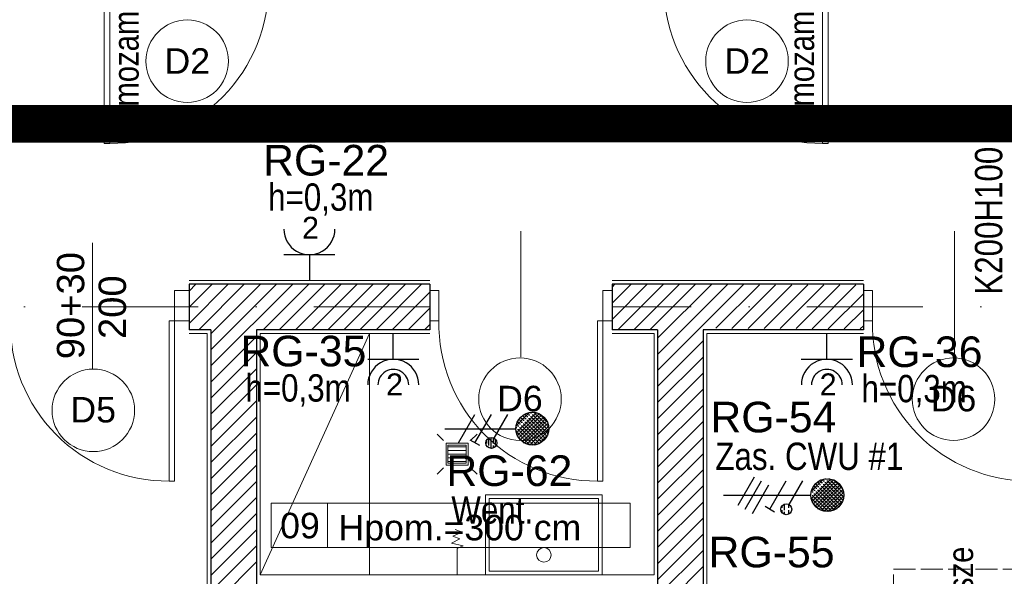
# Model space of a CAD drawing. Header units: metres. Extents: x 10441 to 19716, y -6570 to 1447.
# Tile 28 of 57: x 15656 to 16196, y -3956 to -3650. Entities that reach past the tile are written whole.
import ezdxf
from ezdxf.enums import TextEntityAlignment as Align

# ---------------------------------------------------------------- set-up
doc = ezdxf.new("R2010")
doc.units = ezdxf.units.M
doc.header["$MEASUREMENT"] = 0
doc.linetypes.add('ACAD_ISO02W100', pattern=[15, 12, -3])
doc.linetypes.add('DASHDOT', pattern=[25.4, 12.7, -6.35, 0, -6.35])
for name, color, linetype, lineweight in [('#elektryczne', 8, 'Continuous', 20), ('0A_WYPOSAZENIE', 8, 'Continuous', 5), ('A_DRZWI', 8, 'Continuous', 5), ('A_HACZE', 8, 'Continuous', 5), ('A_OPISY', 8, 'Continuous', 18), ('A_OSIE', 8, 'Continuous', 13), ('A_OZACZENIE DRZWI', 8, 'Continuous', 13), ('A_OZNACZENIA OKIEN', 8, 'Continuous', 13), ('A_PROJEKTOWANE ŚCIANY MUROWANE NOŚNE', 8, 'Continuous', 30), ('A_TABELKI POM.', 8, 'Continuous', 20), ('A_TYNK', 8, 'Continuous', 5), ('A_WYMIARY WEWNETRZNE', 8, 'Continuous', 18), ('A_WYPOSAZENIE', 8, 'Continuous', 5), ('A_WYPOSAŻENIE SANITARNE', 8, 'Continuous', 5), ('EB_obwody', 8, 'Continuous', 13)]:
    doc.layers.add(name, color=color, linetype=linetype, lineweight=lineweight)
doc.layers.add('_UWAGI', color=8, linetype='Continuous', lineweight=70, plot=False)
for name, color, linetype in [('A_PPOŻ', 8, 'Continuous'), ('EB_gniazda', 1, 'Continuous'), ('EB_trasa kablowa', 150, 'Continuous')]:
    doc.layers.add(name, color=color, linetype=linetype)
doc.styles.add('ARIAL', font='arial.ttf')
doc.styles.add('GENERATED_STYLE_2', font='ARIALN.TTF')
doc.styles.add('m1_romans', font='romans.shx', dxfattribs={"width": 0.8})
doc.styles.add('opisy okien', font='txt', dxfattribs={"height": 15})

# ---------------------------------------------------------------- blocks, each defined once
blk = doc.blocks.new('A$C2DA918A7')
at = {"layer": 'A_OZACZENIE DRZWI'}
blk.add_line((-34.51165960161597, 1.11734898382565e-05), (34.51165960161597, -1.11734898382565e-05), dxfattribs=at)
at = {"layer": 'A_OZACZENIE DRZWI', "ltscale": 0.1, "style": 'm1_romans', "width": 0.8}
blk.add_attdef('SZEROKOSC', text='', height=9.999999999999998, rotation=359.9999866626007, dxfattribs=at).set_placement((0, 0), align=Align.BOTTOM_CENTER)
blk.add_attdef('WYSOKOSC', text='', height=9.999999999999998, rotation=359.9999866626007, dxfattribs=at).set_placement((-0.8503443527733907, -3.39353739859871), align=Align.TOP_CENTER)
blk = doc.blocks.new('podkład')
at = {"layer": '0A_WYPOSAZENIE', "color": 8}
for points in [[(11729.41100705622, -1666.199145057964), (11729.41100705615, -1710.19914505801), (11793.41100705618, -1710.19914505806), (11793.41100705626, -1666.199145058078)], [(11731.41100705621, -1668.199145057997), (11731.41100705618, -1708.199145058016), (11791.41100705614, -1708.199145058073), (11791.41100705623, -1668.199145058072)]]:
    blk.add_lwpolyline(points, close=True, dxfattribs=at)
blk.add_circle((11761.41100705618, -1699.199145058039), 4, dxfattribs=at)
at = {"layer": '_UWAGI', "color": 8, "linetype": 'ACAD_ISO02W100', "lineweight": 5}
for p, q in [((11953.18275436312, -1827.042915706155), (11953.18275436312, -1707.042915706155)), ((11953.18275436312, -1707.042915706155), (12023.18275436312, -1707.042915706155))]:
    blk.add_line(p, q, dxfattribs=at)
at = {"layer": 'A_DRZWI', "color": 8, "ltscale": 2}
for points in [[(11520.28646086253, -1473.452181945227), (11523.28646086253, -1473.452181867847), (11523.286458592, -1385.452181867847), (11520.286458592, -1385.452181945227)], [(11917.28645296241, -1473.452181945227), (11914.28645296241, -1473.452181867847), (11914.28645523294, -1385.452181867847), (11917.28645523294, -1385.452181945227)], [(11558.78648883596, -1554.206766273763), (11566.78649171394, -1554.20676619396), (11566.78648533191, -1570.706766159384), (11558.78648245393, -1570.706766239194)], [(11698.79359594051, -1554.206680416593), (11703.79359594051, -1554.206683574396), (11703.79357917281, -1570.706685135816), (11698.79357917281, -1570.70668197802)], [(11793.79359626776, -1554.206741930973), (11798.79359626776, -1554.206745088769), (11798.79357920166, -1570.706745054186), (11793.79357920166, -1570.706741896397)], [(11936.60305657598, -1554.206871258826), (11941.60305657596, -1554.206855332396), (11941.60310278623, -1570.70685689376), (11936.60310278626, -1570.706872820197)], [(11558.7864801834, -1658.706766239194), (11555.7864801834, -1658.706766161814), (11555.78648245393, -1570.706766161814), (11558.78648245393, -1570.706766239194)], [(11793.79351994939, -1658.706741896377), (11790.79351994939, -1658.706739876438), (11790.79357920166, -1570.706739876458), (11793.79357920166, -1570.706741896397)]]:
    blk.add_lwpolyline(points, close=True, dxfattribs=at)
for centre, radius, start, end in [((11523.98513472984, -1387.107585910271), 86.3171991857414, 269.5362280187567, 1.09889581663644), ((11913.5877790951, -1387.107585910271), 86.31719918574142, 178.9011041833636, 270.4637719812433), ((11555.08780631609, -1572.362170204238), 86.31719918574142, 178.9011041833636, 270.4637719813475), ((11790.09490199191, -1572.362143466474), 86.31719918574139, 178.9010670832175, 270.4637348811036), ((12027.90443192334, -1572.361985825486), 86.3171991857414, 178.9012857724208, 270.4639535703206)]:
    blk.add_arc(centre, radius, start, end, dxfattribs=at)
at = {"layer": 'A_HACZE', "color": 8, "linetype": 'Continuous'}
for p, q in [((11588.25567796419, -1550.699123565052), (11566.78648823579, -1572.168313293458)), ((11579.41684319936, -1550.699123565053), (11566.78648823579, -1563.329478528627)), ((11570.57800843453, -1550.699123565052), (11566.78648823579, -1554.490643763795)), ((11597.09451272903, -1550.699123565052), (11572.09451272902, -1575.699123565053)), ((11623.61101702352, -1550.699123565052), (11578.78648852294, -1595.523652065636)), ((11614.77218225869, -1550.699123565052), (11578.78648852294, -1586.684817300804)), ((11605.93334749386, -1550.699123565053), (11578.78648852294, -1577.845982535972)), ((11632.44985178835, -1550.699123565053), (11607.44985178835, -1575.699123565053)), ((11641.28868655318, -1550.699123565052), (11616.28868655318, -1575.699123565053)), ((11650.12752131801, -1550.699123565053), (11625.12752131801, -1575.699123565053)), ((11658.96635608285, -1550.699123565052), (11633.96635608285, -1575.699123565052)), ((11667.80519084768, -1550.699123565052), (11642.80519084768, -1575.699123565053)), ((11676.64402561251, -1550.699123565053), (11651.64402561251, -1575.699123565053)), ((11685.48286037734, -1550.699123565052), (11660.48286037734, -1575.699123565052)), ((11694.32169514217, -1550.699123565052), (11669.32169514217, -1575.699123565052)), ((11698.79359594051, -1555.066057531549), (11678.16052990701, -1575.699123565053)), ((11800.3826301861, -1550.704205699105), (11798.79359626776, -1552.293239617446)), ((11809.19328623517, -1550.732384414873), (11798.79359626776, -1561.132074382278)), ((11818.00394228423, -1550.76056313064), (11798.79359626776, -1569.97090914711)), ((11826.8145983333, -1550.788741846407), (11801.90421661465, -1575.699123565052)), ((11835.62525438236, -1550.816920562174), (11810.74305137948, -1575.699123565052)), ((11844.43591043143, -1550.845099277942), (11819.58188614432, -1575.699123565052)), ((11853.24656648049, -1550.87327799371), (11823.78648852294, -1580.333355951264)), ((11862.05722252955, -1550.901456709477), (11823.78648852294, -1589.172190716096)), ((11870.86787857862, -1550.929635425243), (11823.78648852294, -1598.011025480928)), ((11879.67853462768, -1550.957814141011), (11855.76371241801, -1574.87263635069)), ((11888.48919067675, -1550.985992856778), (11864.5605721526, -1574.914611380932)), ((11897.29984672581, -1551.014171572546), (11873.35743188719, -1574.956586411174)), ((11906.11050277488, -1551.042350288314), (11882.15429162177, -1574.998561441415)), ((11914.92115882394, -1551.070529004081), (11890.95115135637, -1575.040536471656)), ((11923.73181487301, -1551.098707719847), (11899.74801109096, -1575.082511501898)), ((11932.54247092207, -1551.126886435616), (11908.54487082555, -1575.12448653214)), ((11936.60095444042, -1555.907237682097), (11917.34173056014, -1575.166461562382)), ((11698.79359594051, -1563.90489229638), (11686.99936467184, -1575.699123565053)), ((11936.60346498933, -1564.743561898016), (11926.13859029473, -1575.208436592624)), ((11698.79359594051, -1572.743727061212), (11695.83819943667, -1575.699123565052)), ((11936.60597553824, -1573.579886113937), (11934.93545002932, -1575.250411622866)), ((11603.78648852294, -1579.362486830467), (11578.78648852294, -1604.362486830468)), ((11848.79343245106, -1581.842916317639), (11823.78648852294, -1606.84986024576)), ((11603.78648852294, -1588.201321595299), (11578.78648852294, -1613.2013215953)), ((11848.79327971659, -1590.681903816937), (11823.78648852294, -1615.688695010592)), ((11603.78648852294, -1597.040156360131), (11578.78648852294, -1622.040156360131)), ((11848.79312698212, -1599.520891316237), (11823.78648852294, -1624.527529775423)), ((11603.78648852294, -1605.878991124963), (11578.78648852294, -1630.878991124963)), ((11848.79297424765, -1608.359878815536), (11823.78648852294, -1633.366364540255)), ((11603.78648852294, -1614.717825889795), (11578.78648852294, -1639.717825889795)), ((11848.79282151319, -1617.198866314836), (11823.78648852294, -1642.205199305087)), ((11603.78648852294, -1623.556660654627), (11578.78648852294, -1648.556660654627)), ((11848.79266877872, -1626.037853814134), (11823.78648852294, -1651.044034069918)), ((11603.78648852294, -1632.395495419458), (11578.78648852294, -1657.395495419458)), ((11848.79251604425, -1634.876841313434), (11823.78648852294, -1659.882868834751)), ((11603.78648852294, -1641.23433018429), (11578.78648852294, -1666.234330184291)), ((11848.79236330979, -1643.715828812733), (11823.78648852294, -1668.721703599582)), ((11603.78648852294, -1650.073164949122), (11578.78648852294, -1675.073164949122)), ((11848.79221057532, -1652.554816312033), (11823.78648852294, -1677.560538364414)), ((11603.78648852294, -1658.911999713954), (11578.78648852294, -1683.911999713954)), ((11848.79205784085, -1661.393803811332), (11823.78648852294, -1686.399373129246)), ((11603.78648852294, -1667.750834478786), (11578.78648852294, -1692.750834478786)), ((11848.79190510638, -1670.232791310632), (11823.78648852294, -1695.238207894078)), ((11603.78648852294, -1676.589669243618), (11578.78648852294, -1701.589669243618)), ((11848.79175237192, -1679.071778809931), (11823.78648852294, -1704.077042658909)), ((11603.78648852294, -1685.42850400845), (11578.78648852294, -1710.42850400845)), ((11848.79159963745, -1687.910766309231), (11823.78648852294, -1712.915877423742)), ((11603.78648852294, -1694.267338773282), (11578.78648852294, -1719.267338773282)), ((11848.79144690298, -1696.749753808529), (11823.78648852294, -1721.754712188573)), ((11603.78648852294, -1703.106173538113), (11578.78648852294, -1728.106173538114)), ((11848.79129416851, -1705.58874130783), (11823.78648852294, -1730.593546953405))]:
    blk.add_line(p, q, dxfattribs=at)
at = {"layer": 'A_OSIE', "color": 8, "linetype": 'DASHDOT', "ltscale": 5}
for p, q in [((11698.79359594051, -1563.199123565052), (10108.72888648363, -1563.199123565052)), ((14256.99008953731, -1563.199123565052), (11798.79359626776, -1563.199123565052))]:
    blk.add_line(p, q, dxfattribs=at)
at = {"layer": 'A_OZACZENIE DRZWI', "color": 8}
for p, q in [((11748.79355434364, -1590.659765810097), (11748.79357669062, -1521.636446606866)), ((11986.60302238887, -1590.659765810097), (11986.60304473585, -1521.636446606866))]:
    blk.add_line(p, q, dxfattribs=at)
at = {"layer": 'A_PROJEKTOWANE ŚCIANY MUROWANE NOŚNE', "color": 8}
for p, q in [((11698.79359594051, -1550.699123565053), (11566.78648823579, -1550.699123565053)), ((11566.78648823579, -1550.699123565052), (11566.78648823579, -1575.699123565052)), ((11698.79359594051, -1550.699123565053), (11698.79359594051, -1575.699123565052)), ((11936.60302618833, -1550.699123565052), (11798.79359626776, -1550.699123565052)), ((11798.79359626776, -1550.699123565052), (11798.79359626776, -1575.699123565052)), ((11936.60302618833, -1550.699123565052), (11936.60302618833, -1575.699123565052)), ((11578.78648852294, -1575.699123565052), (11566.78648823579, -1575.699123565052)), ((11578.78648852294, -1575.699123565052), (11578.78648852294, -1983.699123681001)), ((11603.78648852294, -1575.699123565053), (11603.78648852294, -1613.685269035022)), ((11603.78648852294, -1575.699123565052), (11603.78648852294, -1983.699123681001)), ((11698.79359594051, -1575.699123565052), (11603.78648852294, -1575.699123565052)), ((11823.78648852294, -1575.699123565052), (11798.79359626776, -1575.699123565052)), ((11823.78648852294, -1575.699123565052), (11823.78648852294, -1983.699123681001)), ((11936.60302618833, -1575.699123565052), (11848.78648852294, -1575.699123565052)), ((11848.78648852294, -1575.699123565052), (11848.78648852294, -1983.699123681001))]:
    blk.add_line(p, q, dxfattribs=at)
at = {"layer": 'A_TYNK', "color": 8}
for p, q in [((11566.78648823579, -1548.699123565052), (11698.79359594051, -1548.699123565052)), ((11798.79359626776, -1548.699123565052), (11936.60296947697, -1548.699123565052)), ((11698.79359594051, -1577.699123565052), (11605.78648852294, -1577.699123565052)), ((11605.78648852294, -1577.699123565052), (11605.78648860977, -1710.199147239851)), ((11821.78648852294, -1577.699123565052), (11798.79359626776, -1577.699123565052)), ((11821.78649082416, -1710.199144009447), (11821.78648852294, -1577.699123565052)), ((11821.78648852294, -1710.199144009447), (11605.78648852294, -1710.199147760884))]:
    blk.add_line(p, q, dxfattribs=at)
at = {"layer": 'A_TYNK', "color": 8, "linetype": 'Continuous'}
for p, q in [((11566.78648823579, -1577.699123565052), (11576.78648476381, -1577.699123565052)), ((11576.78648476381, -1577.699123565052), (11576.78648850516, -1981.699123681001))]:
    blk.add_line(p, q, dxfattribs=at)
at = {"layer": 'A_WYMIARY WEWNETRZNE', "color": 8, "linetype": 'Continuous'}
for p, q in [((11611.74760247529, -1695.13158979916), (11611.74760247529, -1670.90748736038)), ((11611.74760247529, -1670.90748736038), (11808.72721350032, -1670.90748736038)), ((11642.62001438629, -1670.90748736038), (11642.62001438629, -1695.13158979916)), ((11808.72721350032, -1670.90748736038), (11808.72721350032, -1695.13158979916)), ((11808.72721350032, -1695.13158979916), (11611.74760247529, -1695.13158979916))]:
    blk.add_line(p, q, dxfattribs=at)
for centre in [(11565.77937415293, -1428.336436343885), (11872.77934691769, -1428.336433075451), (11748.27334595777, -1613.777008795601), (11986.082814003, -1613.777008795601), (11514.27937800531, -1619.899645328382)]:
    blk.add_circle(centre, 22.6297797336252, dxfattribs=at)
at = {"layer": 'A_WYPOSAZENIE', "color": 8}
for p, q in [((11665.78648852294, -1577.699123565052), (11605.78648860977, -1710.199147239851)), ((11605.78648860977, -1710.199147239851), (11605.78648852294, -1577.699123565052)), ((11605.78648852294, -1577.699123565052), (11665.78648852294, -1577.699123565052)), ((11665.78648852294, -1577.699123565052), (11665.78648860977, -1710.199147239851)), ((11936.60296947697, -1577.699123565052), (11850.78648852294, -1577.699123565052)), ((11850.78648852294, -1577.699123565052), (11850.78648852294, -1981.699123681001)), ((11665.78648860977, -1710.199147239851), (11605.78648860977, -1710.199147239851))]:
    blk.add_line(p, q, dxfattribs=at)
at = {"layer": 'A_WYPOSAŻENIE SANITARNE', "color": 8}
for p, q in [((11718.78648844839, -1639.949135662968), (11708.78648844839, -1639.949135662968)), ((11718.78648844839, -1641.949135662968), (11708.78648844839, -1641.949135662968)), ((11718.78648844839, -1643.949135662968), (11708.78648844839, -1643.949135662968)), ((11718.78648844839, -1645.949135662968), (11708.78648844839, -1645.949135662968)), ((11718.78648844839, -1647.949135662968), (11708.78648844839, -1647.949135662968)), ((11711.41893813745, -1688.910764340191), (11716.57000474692, -1686.776849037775)), ((11715.23020255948, -1690.361115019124), (11711.41893813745, -1688.910764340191)), ((11716.57000474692, -1686.776849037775), (11712.64669038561, -1685.326648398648)), ((11710.63983550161, -1692.830232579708), (11715.23020255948, -1690.361115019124)), ((11717.02809857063, -1694.165148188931), (11710.63983550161, -1692.830232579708)), ((11713.78648951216, -1695.69913288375), (11717.02809857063, -1694.165148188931)), ((11713.78648951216, -1710.199145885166), (11713.78648951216, -1695.69913288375))]:
    blk.add_line(p, q, dxfattribs=at)
at = {"layer": 'A_WYPOSAŻENIE SANITARNE', "color": 8, "lineweight": 5}
for points in [[(11702.78648844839, -1632.949135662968), (11706.37227488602, -1636.534922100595)], [(11724.78648844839, -1632.94913566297), (11721.20070201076, -1636.534922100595)], [(11719.78648844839, -1649.949135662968), (11719.78648844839, -1637.949135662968), (11707.78648844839, -1637.949135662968), (11707.78648844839, -1649.949135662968), (11719.78648844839, -1649.949135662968)], [(11702.78648844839, -1654.94913566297), (11706.37227488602, -1651.363349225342)], [(11724.78648844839, -1654.94913566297), (11721.20070201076, -1651.363349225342)]]:
    blk.add_lwpolyline(points, dxfattribs=at)
blk.add_lwpolyline([(11718.78648844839, -1648.949135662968), (11718.78648844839, -1638.949135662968), (11708.78648844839, -1638.949135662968), (11708.78648844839, -1648.949135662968)], close=True, dxfattribs=at)
at = {"layer": 'A_OZACZENIE DRZWI', "color": 8, "ltscale": 0.1}
ref = blk.add_blockref('A$C2DA918A7', (11513.7864855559, -1562.456784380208), dxfattribs=dict(at, rotation=90.00000000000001))
ref.add_attrib('WYSOKOSC', '200', dxfattribs={"ltscale": 0.1, "height": 15, "rotation": 89.99998666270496, "style": 'ARIAL'}).set_placement((11517.1800229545, -1563.307128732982), align=Align.TOP_CENTER)
ref.add_attrib('SZEROKOSC', '90+30', dxfattribs={"ltscale": 0.1, "height": 15, "rotation": 89.99998666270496, "style": 'ARIAL'}).set_placement((11513.7864855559, -1562.456784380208), align=Align.BOTTOM_CENTER)
at = {"layer": 'A_OPISY', "color": 8, "linetype": 'Continuous', "lineweight": 18, "style": 'GENERATED_STYLE_2'}
for s, p in [('wyłaz na poddasze', (11996.78570987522, -1831.063524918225)), ('nieużytkowe', (12015.45237654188, -1807.489855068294))]:
    blk.add_text(s, height=14, rotation=90, dxfattribs=at).set_placement(p)
at = {"layer": 'A_OZACZENIE DRZWI', "color": 8, "ltscale": 0.1, "style": 'm1_romans', "width": 0.8}
for height, rotation, p in [(9.999999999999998, 98.48606379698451, (12735.07340499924, -773.1345972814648)), (9.999999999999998, 359.9999866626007, (12573.80109761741, -1012.699123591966)), (10, 89.99998666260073, (11565.28648170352, -1150.140513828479)), (10, 89.99998666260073, (11872.28647681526, -1150.140513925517)), (10, 89.99998666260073, (12230.0299382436, -1245.640516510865)), (10, 89.99998666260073, (12385.87455241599, -1249.440511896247)), (10, 89.99998666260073, (11565.28648170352, -1370.893575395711)), (10, 89.99998666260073, (11872.28645446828, -1370.893572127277)), (10, 89.99998666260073, (12230.02996477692, -1370.893572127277)), (10, 89.99998666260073, (12389.30112414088, -1370.893575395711)), (10, 89.99998666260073, (11748.79356551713, -1556.148106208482)), (10, 89.99998666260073, (11986.60303356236, -1556.148106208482)), (10, 89.99998666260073, (12389.30112414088, -1556.148106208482)), (9.999999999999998, 359.9999866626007, (12235.05107882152, -1664.199726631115)), (9.999999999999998, 359.9999866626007, (12235.05108258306, -1880.199727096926)), (10, 89.99998666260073, (11745.78146827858, -2001.940509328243))]:
    blk.add_attdef('SZEROKOSC', text='', height=height, rotation=rotation, dxfattribs=at).set_placement(p, align=Align.BOTTOM_CENTER)
for height, rotation, p in [(9.999999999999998, 98.48606379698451, (12738.55527363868, -773.4748506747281)), (9.999999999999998, 359.9999866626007, (12572.95075326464, -1016.092660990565)), (10, 89.99998666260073, (11568.68001910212, -1150.990858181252)), (10, 89.99998666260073, (11875.68001421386, -1150.99085827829)), (10, 89.99998666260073, (12233.4234756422, -1246.490860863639)), (10, 89.99998666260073, (12389.26808981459, -1250.29085624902)), (10, 89.99998666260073, (11568.68001910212, -1371.743919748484)), (10, 89.99998666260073, (11875.67999186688, -1371.743916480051)), (10, 89.99998666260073, (12233.42350217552, -1371.743916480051)), (10, 89.99998666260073, (12392.69466153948, -1371.743919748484)), (10, 89.99998666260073, (11752.18710291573, -1556.998450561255)), (10, 89.99998666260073, (11989.99657096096, -1556.998450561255)), (10, 89.99998666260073, (12392.69466153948, -1556.998450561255)), (9.999999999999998, 359.9999866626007, (12234.20073446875, -1667.593264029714)), (9.999999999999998, 359.9999866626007, (12234.20073823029, -1883.593264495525)), (10, 89.99998666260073, (11749.17500567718, -2002.790853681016))]:
    blk.add_attdef('WYSOKOSC', text='', height=height, rotation=rotation, dxfattribs=at).set_placement(p, align=Align.TOP_CENTER)
at = {"layer": 'A_OZNACZENIA OKIEN', "color": 8, "linetype": 'Continuous', "lineweight": 18, "style": 'ARIAL'}
for s, p in [('D2', (11553.32831821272, -1435.233353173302)), ('D2', (11860.32829097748, -1435.233349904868)), ('D6', (11735.75544145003, -1620.43518074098)), ('D6', (11973.56490949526, -1620.43518074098)), ('D5', (11501.7041747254, -1626.557817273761)), ('Hpom.=300 cm', (11648.73977135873, -1691.244823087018))]:
    blk.add_text(s, height=14, dxfattribs=at).set_placement(p)
at = {"layer": 'A_OZNACZENIA OKIEN', "color": 8, "ltscale": 0.1, "style": 'm1_romans', "width": 0.8}
for rotation, p in [(278.8676103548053, (13373.70664788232, -593.0389180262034)), (278.8676103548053, (12983.87047797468, -650.7428324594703)), (278.8676103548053, (12445.73344982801, -730.3954332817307)), (278.8676103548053, (12224.14761391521, -763.193563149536)), (1.333739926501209e-05, (14017.48017931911, -900.0312284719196)), (278.8676103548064, (11021.54002507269, -941.1980809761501)), (278.8676103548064, (10640.68906773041, -997.5678272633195)), (1.333739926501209e-05, (14017.48017931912, -1574.699076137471)), (89.99998666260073, (10819.60299063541, -2080.704484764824)), (89.99998666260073, (11204.60299063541, -2080.704484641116)), (89.99998666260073, (11970.60303479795, -2080.704484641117)), (89.99998666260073, (13175.80106696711, -2080.704484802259)), (89.99998666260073, (13539.80106696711, -2080.704484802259))]:
    blk.add_attdef('SZEROKOSC', text='', height=10, rotation=rotation, dxfattribs=at).set_placement(p, align=Align.BOTTOM_CENTER)
for rotation, p in [(278.8676103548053, (13403.2764654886, -587.5649020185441)), (278.8676103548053, (13013.44029558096, -645.2688164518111)), (278.8676103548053, (12475.3032674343, -724.9214172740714)), (278.8676103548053, (12253.7174315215, -757.7195471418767)), (278.8676103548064, (11051.10984267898, -935.7240649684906)), (1.333739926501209e-05, (14011.09242843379, -903.424767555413)), (278.8676103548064, (10670.2588853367, -992.09381125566)), (1.333739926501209e-05, (14011.0924284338, -1578.092615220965)), (89.99998666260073, (10822.99652803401, -2081.554829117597)), (89.99998666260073, (11207.99652803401, -2081.55482899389)), (89.99998666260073, (11973.99657219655, -2081.55482899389)), (89.99998666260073, (13179.19460436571, -2081.554829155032)), (89.99998666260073, (13543.19460436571, -2081.554829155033))]:
    blk.add_attdef('WYSOKOSC', text='', height=10, rotation=rotation, dxfattribs=at).set_placement(p, align=Align.TOP_CENTER)
at = {"layer": 'A_PPOŻ', "color": 8, "linetype": 'Continuous', "lineweight": 18, "style": 'GENERATED_STYLE_2'}
for p in [(11539.13930278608, -1472.826954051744), (11909.61794382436, -1472.826954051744)]:
    blk.add_text('Samozamykacz', height=14, rotation=89.99999999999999, dxfattribs=at).set_placement(p)
at = {"layer": 'A_TABELKI POM.', "color": 8, "linetype": 'Continuous', "lineweight": 18, "style": 'ARIAL'}
blk.add_text('09', height=14, dxfattribs=at).set_placement((11616.73508352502, -1690.107286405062))
blk = doc.blocks.new('*U201')
at = {"layer": 'EB_gniazda', "lineweight": 30}
for p, q in [((-89923641.28964579, -54759009.55639441), (-89923613.25320734, -54759009.55639476)), ((-89923627.27142656, -54759009.55639458), (-89923627.27142674, -54759023.7769002))]:
    blk.add_line(p, q, dxfattribs=at)
blk.add_arc((-89923627.27142641, -54758995.55641693), 13.99997765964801, 179.9999982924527, 359.9999982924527, dxfattribs=at)
at = {"layer": 'EB_gniazda', "linetype": 'Continuous', "insert": (-89923631.31769565, -54758988.79583126), "char_height": 12, "attachment_point": 1, "style": 'ARIAL'}
blk.add_mtext_dynamic_manual_height_columns('{\\C0;2}', width=397.3306308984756, gutter_width=1, heights=[0], dxfattribs=at)
blk = doc.blocks.new('*U194')
at = {"layer": 'EB_gniazda', "lineweight": 30}
for p, q in [((-89923627.27209046, -54759040.1061125), (-89923627.27209029, -54759025.88560687)), ((-89923613.25387123, -54759040.10611266), (-89923641.29030968, -54759040.10611232))]:
    blk.add_line(p, q, dxfattribs=at)
for radius in [13.99997765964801, 8.444430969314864]:
    blk.add_arc((-89923627.27209061, -54759054.10609014), radius, 359.9999987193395, 179.9999987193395, dxfattribs=at)
at = {"layer": 'EB_gniazda', "color": 0, "linetype": 'Continuous', "insert": (-89923631.24671052, -54759047.84278027), "char_height": 12, "attachment_point": 1, "style": 'ARIAL'}
blk.add_mtext_dynamic_manual_height_columns('2', width=397.3306308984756, gutter_width=1, heights=[0], dxfattribs=at)
blk = doc.blocks.new('*U241')
at = {"layer": 'EB_gniazda', "lineweight": 30}
h = blk.add_hatch(dxfattribs=at)
h.set_pattern_fill('SACNCR', color=256, scale=0.6000000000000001)
h.set_pattern_definition([(45, (-89913880.35817315, -54760156.42467526), (-1.01027881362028, 1.01027881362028), []), (45, (-89913879.34789315, -54760156.42467526), (-1.01027881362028, 1.01027881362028), [0, -1.428750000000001])])
h.paths.add_polyline_path([(-89923574.12494221, -54758627.0095388, 1), (-89923592.12494221, -54758627.0095388, 1)])
h = blk.add_hatch(dxfattribs=at)
h.set_pattern_fill('GOST_WOOD', color=256, scale=0.6000000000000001)
h.set_pattern_definition([(90, (-89913880.35817315, -54760156.42467526), (3.600000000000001, -2.204364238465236e-16), [6, -1.2]), (90, (-89913879.15817316, -54760157.62467525), (3.600000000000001, -2.204364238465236e-16), [3.600000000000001, -0.9000000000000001, 1.8, -0.9000000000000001]), (90, (-89913877.95817316, -54760159.42467526), (3.600000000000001, -2.204364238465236e-16), [6, -1.2])])
h.paths.add_polyline_path([(-89923602.62494221, -54758634.80376744, 1), (-89923608.62494221, -54758634.80376744, 1)])
for p, q in [((-89923623.62494221, -54758634.80376744), (-89923614.62494221, -54758619.21531016)), ((-89923614.62494221, -54758634.80376744), (-89923605.62494221, -54758619.21531016)), ((-89923604.12494221, -54758632.20569123), (-89923596.62494221, -54758619.21531016)), ((-89923631.12494221, -54758627.0095388), (-89923592.12494221, -54758627.0095388)), ((-89923612.026866, -54758636.30376744), (-89923617.22301842, -54758633.30376744))]:
    blk.add_line(p, q, dxfattribs=at)
for centre, radius in [((-89923583.12494221, -54758627.0095388), 9), ((-89923605.62494221, -54758634.80376744), 3)]:
    blk.add_circle(centre, radius, dxfattribs=at)
blk = doc.blocks.new('*U240')
at = {"layer": 'EB_gniazda', "lineweight": 30}
h = blk.add_hatch(dxfattribs=at)
h.set_pattern_fill('SACNCR', color=256, scale=0.6000000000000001)
h.set_pattern_definition([(45, (-89913871.35817315, -54760209.86090794), (-1.01027881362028, 1.01027881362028), []), (45, (-89913870.34789315, -54760209.86090794), (-1.01027881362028, 1.01027881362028), [0, -1.428750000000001])])
h.paths.add_polyline_path([(-89923565.12494221, -54758680.44577149, 1), (-89923583.12494221, -54758680.44577149, 1)])
h = blk.add_hatch(dxfattribs=at)
h.set_pattern_fill('GOST_WOOD', color=256, scale=0.6000000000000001)
h.set_pattern_definition([(90, (-89913909.12585284, -54760069.3914465), (3.600000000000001, -2.204364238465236e-16), [6, -1.2]), (90, (-89913907.92585284, -54760070.5914465), (3.600000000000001, -2.204364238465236e-16), [3.600000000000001, -0.9000000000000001, 1.8, -0.9000000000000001]), (90, (-89913906.72585285, -54760072.3914465), (3.600000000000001, -2.204364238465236e-16), [6, -1.2])])
h.paths.add_polyline_path([(-89923593.62494221, -54758688.24000012, 1), (-89923599.62494221, -54758688.24000012, 1)])
for p, q in [((-89923623.02205653, -54758685.99000012), (-89923614.02205653, -54758670.40154285)), ((-89923619.12494221, -54758688.24000012), (-89923610.12494221, -54758672.65154285)), ((-89923605.62494221, -54758688.24000012), (-89923596.62494221, -54758672.65154285)), ((-89923595.12494221, -54758685.64192391), (-89923587.62494221, -54758672.65154285)), ((-89923615.22782789, -54758690.49000012), (-89923606.22782789, -54758674.90154285)), ((-89923631.12494221, -54758680.44577149), (-89923583.12494221, -54758680.44577149)), ((-89923603.026866, -54758689.74000012), (-89923608.22301842, -54758686.74000012))]:
    blk.add_line(p, q, dxfattribs=at)
for centre, radius in [((-89923574.12494221, -54758680.44577149), 9), ((-89923596.62494221, -54758688.24000012), 3)]:
    blk.add_circle(centre, radius, dxfattribs=at)

msp = doc.modelspace()

# ---------------------------------------------------------------- hatches: boundary and pattern name
at = {"layer": 'EB_trasa kablowa', "linetype": 'Continuous', "lineweight": 30, "transparency": 33554483}
h = msp.add_hatch(dxfattribs=at)
h.set_pattern_fill('ANSI31', color=256, angle=180)
h.set_pattern_definition([(225, (0, 0), (0.08838834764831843, -0.08838834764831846), [])])
h.paths.add_polyline_path([(15580.00809131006, -3717.455438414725), (16800.68152174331, -3717.426822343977), (16800.68152174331, -3697.426822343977), (15580.00809131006, -3697.455438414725)])

# ---------------------------------------------------------------- linework, layer by layer
at = {"layer": 'EB_trasa kablowa', "linetype": 'Continuous', "lineweight": 30}
msp.add_lwpolyline([(16800.68152174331, -3697.426822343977), (16800.68152174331, -3717.426822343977), (15580.00809131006, -3717.455438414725), (15580.00809131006, -3697.455438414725)], close=True, dxfattribs=at)

# ---------------------------------------------------------------- block references
at = {"layer": '#elektryczne', "color": 8, "linetype": 'Continuous', "lineweight": 18}
msp.add_blockref('podkład', (4182.372743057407, -2244.781175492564), dxfattribs=at)
at = {"layer": 'EB_gniazda', "color": 0, "linetype": 'Continuous', "lineweight": 30}
for name, p in [('*U201', (89939442.43421188, 54755230.29660115)), ('*U194', (89939488.43842928, 54755203.40530781)), ('*U194', (89939726.24780282, 54755203.40530781))]:
    msp.add_blockref(name, p, dxfattribs=at)
at = {"layer": 'EB_gniazda', "linetype": 'Continuous', "lineweight": 30}
for name, p in [('*U241', (89939520.58048768, 54754752.25975122)), ('*U240', (89939673.32937247, 54754769.26666505))]:
    msp.add_blockref(name, p, dxfattribs=at)

# ---------------------------------------------------------------- texts
at = {"layer": 'A_OPISY', "color": 0, "lineweight": 13, "insert": (16187.7848981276, -3686.262335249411), "char_height": 15, "width": 229.9369489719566, "attachment_point": 5, "rotation": 90, "style": 'opisy okien'}
msp.add_mtext('\\pxql,t4;{\\fArial Narrow|b0|i0|c238|p39;K200H100}', dxfattribs=at)
at = {"layer": 'A_OPISY', "color": 0, "lineweight": 13, "char_height": 15, "width": 229.9369489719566, "attachment_point": 5, "style": 'opisy okien'}
for s, insert in [('\\pxql;{\\fArial Narrow|b0|i0|c238|p39;h=0,3m}', (15907.4626210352, -3749.062339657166)), ('\\pxql;{\\fArial Narrow|b0|i0|c238|p39;h=0,3m}', (15895.00093426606, -3853.775080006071)), ('\\pxql;{\\fArial Narrow|b0|i0|c238|p39;h=0,3m}', (16232.91161575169, -3854.149427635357)), ('\\pxql,t4;{\\fArial Narrow|b0|i0|c238|p39;Zas. CWU #1}', (16152.78802850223, -3889.99198268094)), ('\\pxql,t4;{\\fArial Narrow|b0|i0|c238|p39;Went.}', (16007.95887299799, -3919.405259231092))]:
    msp.add_mtext(s, dxfattribs=dict(at, insert=insert))
at = {"layer": 'EB_obwody', "color": 5, "style": 'ARIAL'}
for s, p in [('RG-22', (15789.7577413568, -3735.846101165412)), ('RG-35', (15777.29605458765, -3840.558841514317)), ('RG-36', (16115.20673607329, -3840.933189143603)), ('RG-54', (16035.08314882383, -3876.775744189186)), ('RG-62', (15890.25399331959, -3906.189020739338)), ('RG-55', (16034.06086308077, -3950.836808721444))]:
    msp.add_text(s, height=16.8, rotation=4.268868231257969e-07, dxfattribs=at).set_placement(p)

doc.saveas('drawing.dxf')
